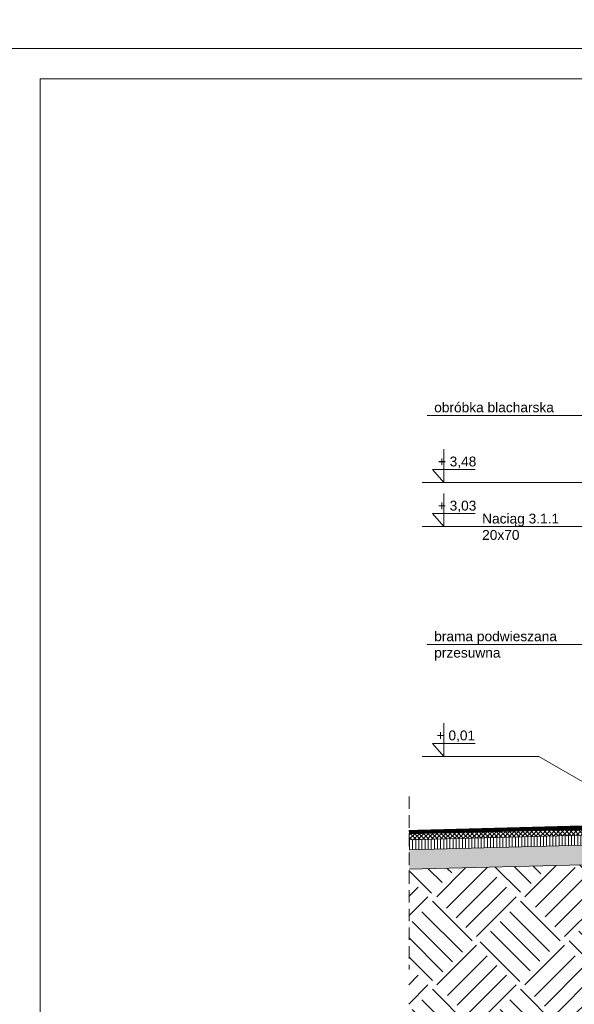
# Model space of a CAD drawing. Header units: millimetres. Extents: x 14041 to 23361, y -6349 to 12956.
# Tile 39 of 106: x 19284 to 19849, y 6043 to 7046. Entities that reach past the tile are written whole.
import ezdxf

# ---------------------------------------------------------------- set-up
doc = ezdxf.new("R2010")
doc.units = ezdxf.units.MM
doc.linetypes.add('DASHED', pattern=[19.05, 12.7, -6.35])
doc.linetypes.add('KRESKOWA', pattern=[19.05, 12.7, -6.35])
for name, color, linetype, lineweight in [('A- teren', 7, 'Continuous', 35), ('A-odnośnik', 2, 'Continuous', 9), ('A-opisy', 7, 'Continuous', 18), ('A-przerywana', 4, 'KRESKOWA', 5), ('A-rzędne projektowane', 7, 'Continuous', 20), ('A-Tabelka', 7, 'Continuous', 18), ('A-teren', 7, 'Continuous', 30), ('A-wyburzenia', 92, 'DASHED', 5), ('A-wypełnienie', 252, 'Continuous', 9)]:
    doc.layers.add(name, color=color, linetype=linetype, lineweight=lineweight)
doc.styles.add('OP.3', font='arial.ttf', dxfattribs={"height": 16})

msp = doc.modelspace()

# ---------------------------------------------------------------- hatches: boundary and pattern name
at = {"layer": 'A- teren', "lineweight": 9, "ltscale": 2, "transparency": 33554687}
h = msp.add_hatch(dxfattribs=at)
h.set_pattern_fill('ANSI37', color=8)
h.set_pattern_definition([(45, (215.008, 0), (-2.24506403, 2.24506403), []), (135, (215.008, 0), (-2.24506403, -2.24506403), [])])
h.paths.add_polyline_path([(19930.2, 6216.96), (19930.2, 6222.96), (19832.26, 6220.38), (19680.81, 6216.39), (19680.81, 6210.39)])
at = {"layer": 'A- teren', "lineweight": 13, "ltscale": 2, "transparency": 33554687}
h = msp.add_hatch(dxfattribs=at)
h.set_pattern_fill('ANSI31', color=8, angle=45)
h.set_pattern_definition([(90, (215.008, 0), (-3.175, 2e-16), [])])
h.paths.add_polyline_path([(19680.81, 6210.39), (19680.81, 6200.39), (19930.2, 6206.95), (19930.2, 6216.96), (19920.7, 6216.71), (19860.7, 6215.13)])
at = {"layer": 'A- teren', "ltscale": 2, "transparency": 33554687}
h = msp.add_hatch(dxfattribs=at)
h.set_pattern_fill('DOTS', color=8, angle=182)
h.set_pattern_definition([(182, (215.008, 0), (-0.73786352, -1.61423441), [0, -1.5875])])
h.paths.add_polyline_path([(19680.81, 6200.39), (19680.81, 6180.38), (19930.2, 6186.94), (19930.2, 6206.95)])
at = {"layer": 'A-wypełnienie', "transparency": 33554687}
h = msp.add_hatch(dxfattribs=at)
h.set_pattern_fill('EARTH2', color=256, scale=5, angle=45)
h.set_pattern_definition([(225, (-1983.13, 86.21), (-4e-14, -179.6051), [57.15, -69.85]), (225, (-1942.72, 45.8), (-4e-14, -179.6051), [57.15, -69.85]), (225, (-1952.6, 55.68), (-4e-14, -179.6051), [58.42, -68.58]), (225, (-1962.48, 65.56), (-4e-14, -179.6051), [58.42, -68.58]), (225, (-1972.36, 75.43), (-4e-14, -179.6051), [58.42, -68.58]), (225, (-1972.36, 165.24), (-4e-14, -179.6051), [57.15, -69.85]), (225, (-1962.48, 155.36), (-4e-14, -179.6051), [57.15, -69.85]), (225, (-1952.6, 145.48), (-4e-14, -179.6051), [57.15, -69.85]), (225, (-1942.72, 135.6), (-4e-14, -179.6051), [57.15, -69.85]), (225, (-1983.13, 176.01), (-4e-14, -179.6051), [57.15, -69.85]), (315, (-2069.34, 89.8), (179.6051, -5e-14), [57.15, -69.85]), (315, (-2028.03, 131.11), (179.6051, -5e-14), [57.15, -69.85]), (315, (-2038.81, 120.34), (179.6051, -5e-14), [57.15, -69.85]), (315, (-2048.69, 110.46), (179.6051, -5e-14), [57.15, -69.85]), (315, (-2058.57, 100.58), (179.6051, -5e-14), [57.15, -69.85]), (315, (-1968.76, 100.58), (179.6051, -5e-14), [58.42, -68.58]), (315, (-1958.89, 110.46), (179.6051, -5e-14), [58.42, -68.58]), (315, (-1949.01, 120.34), (179.6051, -5e-14), [58.42, -68.58]), (315, (-1938.23, 131.11), (179.6051, -5e-14), [57.15, -69.85]), (315, (-1978.64, 90.7), (179.6051, -5e-14), [57.15, -69.85])])
h.paths.add_polyline_path([(19930.2, 6116.38), (19930.2, 6186.94), (19680.27, 6180.36), (19680.27, 6145.14), (19680.27, 5972.04), (20608.71, 5972.04), (20608.71, 6469.39), (20516.2, 6475.38), (20453.24, 6475.38), (20452.2, 6116.38), (20466.2, 6116.38), (20466.2, 6066.38), (20416.2, 6066.38), (20416.2, 6116.38), (20431.2, 6116.38), (20430.7, 6176.36), (20091.2, 6161.38), (19986.2, 6161.38), (19951.7, 6176.6), (19951.2, 6116.38), (19966.2, 6116.38), (19966.2, 6076.38), (19976.2, 6076.38), (19976.2, 6066.38), (19906.2, 6066.38), (19906.2, 6076.38), (19916.2, 6076.38), (19916.2, 6116.38)])

# ---------------------------------------------------------------- linework, layer by layer
at = {"layer": 'A-odnośnik', "ltscale": 2}
for p, q in [((19698.88, 6642.55), (19872.14, 6642.55)), ((19931.2, 6574.33), (19693.94, 6574.33)), ((19949.7, 6529.38), (19693.94, 6529.38)), ((19698.88, 6409.4), (19923.18, 6409.4)), ((19812.57, 6295.37), (19693.94, 6295.37)), ((19931.2, 6226.99), (19812.57, 6295.37))]:
    msp.add_line(p, q, dxfattribs=at)
at = {"layer": 'A-przerywana'}
msp.add_line((19680.81, 6254.56), (19680.81, 6078.25), dxfattribs=at)
at = {"layer": 'A-rzędne projektowane'}
for points in [[(19716.04, 6608.14), (19716.04, 6574.33), (19704.38, 6587.6), (19748.03, 6587.6)], [(19716.04, 6563.19), (19716.04, 6529.38), (19704.38, 6542.65), (19748.03, 6542.65)], [(19716.04, 6329.18), (19716.04, 6295.37), (19704.38, 6308.65), (19748.03, 6308.65)]]:
    msp.add_lwpolyline(points, dxfattribs=at)
at = {"layer": 'A-Tabelka'}
for points in [[(19154.85, 7016.18), (23354.85, 7016.18), (23354.85, 9986.18), (19154.85, 9986.18)], [(19154.85, 5531.18), (21254.85, 5531.18), (21254.85, 7016.18), (19154.85, 7016.18)], [(19304.85, 5562.05), (21223.85, 5562.05), (21223.85, 6985.3), (19304.85, 6985.3)]]:
    msp.add_lwpolyline(points, close=True, dxfattribs=at)
at = {"layer": 'A-teren', "lineweight": 15}
for p, q in [((19930.2, 6222.96), (19680.38, 6216.38)), ((19930.2, 6216.96), (19680.53, 6210.38)), ((19930.2, 6206.95), (19680.8, 6200.39)), ((19930.2, 6186.94), (19680.81, 6180.38))]:
    msp.add_line(p, q, dxfattribs=at)
at = {"layer": 'A-teren', "const_width": 1}
for points in [[(19931.2, 6226.46), (19680.27, 6219.85)], [(19931.22, 6225.47), (19680.3, 6218.87)], [(19931.25, 6224.49), (19680.32, 6217.88)], [(19931.27, 6223.49), (19680.35, 6216.88)]]:
    msp.add_lwpolyline(points, dxfattribs=at)
at = {"layer": 'A-wyburzenia'}
msp.add_line((19930.7, 6220.38), (19687.57, 6220.38), dxfattribs=at)

# ---------------------------------------------------------------- texts
at = {"layer": 'A-opisy', "ltscale": 2, "width": 205.0693, "attachment_point": 1, "style": 'OP.3'}
for s, insert, char_height in [('{\\fArial|b0|i0|c238|p34;\\H0.833333x;obróbka blacharska}', (19706.15, 6655.83), 12), ('Naciąg 3.1.1\\P20x70', (19754.96, 6542.6), 10), ('{\\fArial|b0|i0|c238|p34;\\H0.833333x;brama podwieszana \\Pprzesuwna }', (19706.15, 6422.69), 12)]:
    msp.add_mtext(s, dxfattribs=dict(at, insert=insert, char_height=char_height))
at = {"layer": 'A-rzędne projektowane', "char_height": 10, "attachment_point": 1, "style": 'OP.3'}
for s, width, insert in [('+ 3,48', 278.6824, (19709.85, 6600.71)), ('+ 3,03', 278.6824, (19709.85, 6555.76)), ('+ 0,01', 115.2505, (19708.61, 6321.76))]:
    msp.add_mtext_dynamic_manual_height_columns(s, width=width, gutter_width=12.5, heights=[0], dxfattribs=dict(at, insert=insert))

doc.saveas('drawing.dxf')
